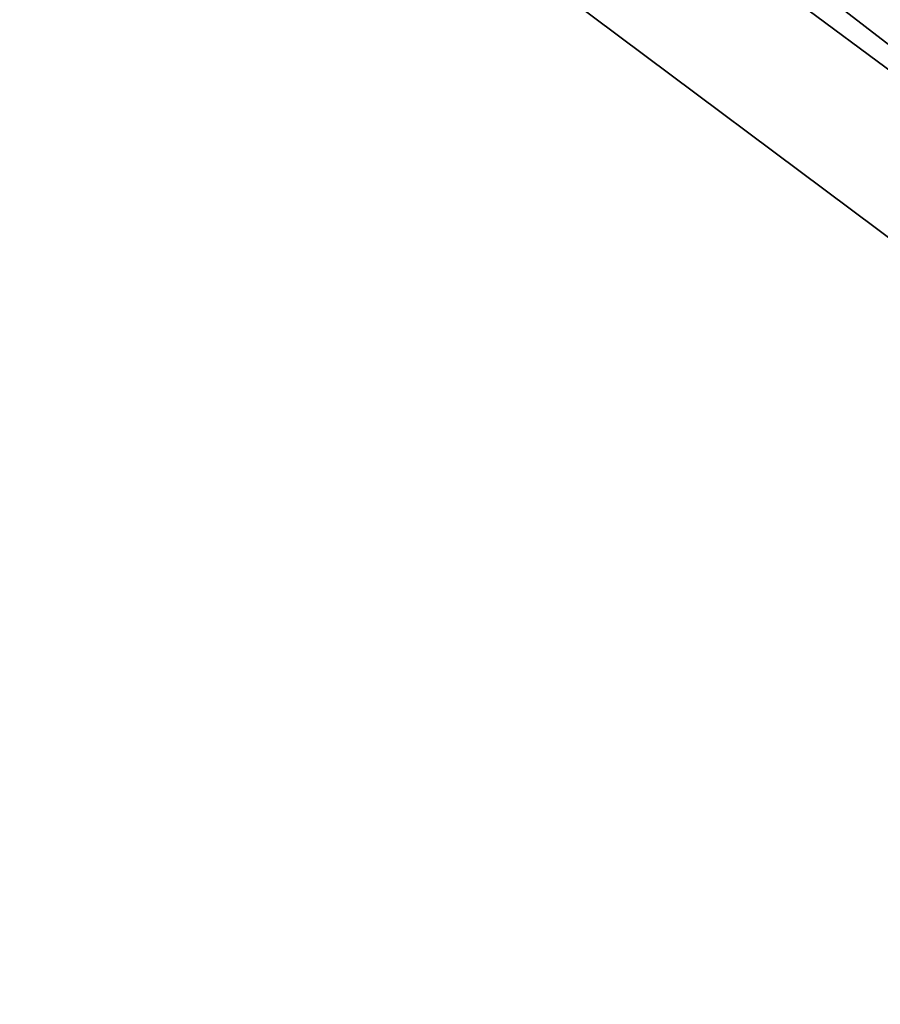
# Model space of a CAD drawing. Header units: millimetres. Extents: x -4 to 636, y -4 to 636.
# Tile 18 of 256: x 134.89 to 135.365, y 52.491 to 53.034. Entities that reach past the tile are written whole.
import ezdxf

# ---------------------------------------------------------------- set-up
doc = ezdxf.new("R2010")
doc.units = ezdxf.units.MM
doc.header["$LTSCALE"] = 25.4
doc.layers.get('0').update_dxf_attribs({"true_color": 0xff5454})

# ---------------------------------------------------------------- blocks, each defined once
blk = doc.blocks.new('AGNES-ROUND-LED-8210-8206-8188-8185.STL')
at = {"color": 7, "true_color": 0xffffff}
mesh = blk.add_polyface(dxfattribs=at)
corners = [(107.646, 75.56334, -35.26472), (135.96677, 52.75986, -35.11248), (107.14479, 74.98492, -35.11248), (136.39876, 53.39164, -35.26472)]
mesh.append_faces([[corners[k] for k in face] for face in [(0, 1, 2), (1, 0, 3)]], dxfattribs={"vtx0": -1, "color": 7})
mesh = blk.add_polyface(dxfattribs=at)
corners = [(135.99965, 52.80796, -33.97183), (107.39539, 75.27414, -34.18861), (107.18295, 75.02895, -33.97183), (136.18277, 53.07576, -34.18861)]
mesh.append_faces([[corners[k] for k in face] for face in [(0, 1, 2), (1, 0, 3)]], dxfattribs={"vtx0": -1, "color": 7})
mesh = blk.add_polyface(dxfattribs=at)
corners = [(107.04099, 74.86514, -33.64741), (135.99965, 52.80796, -33.97183), (107.18295, 75.02895, -33.97183), (135.87729, 52.62902, -33.64741)]
mesh.append_faces([[corners[k] for k in face] for face in [(0, 1, 2), (1, 0, 3)]], dxfattribs={"vtx0": -1, "color": 7})
mesh = blk.add_polyface(dxfattribs=at)
corners = [(135.87729, 52.62902, -33.64741), (107.04099, 74.86514, -33.64741), (114.14164, 68.79273, -33.26472)]
mesh.append_faces([[corners[k] for k in face] for face in [(0, 1, 2)]], dxfattribs={"color": 7})
mesh = blk.add_polyface(dxfattribs=at)
corners = [(113.50919, 68.01812, -33.26472), (106.43597, 74.16691, -34.03009), (135.35582, 51.86638, -34.03009)]
mesh.append_faces([[corners[k] for k in face] for face in [(0, 1, 2)]], dxfattribs={"color": 7})
mesh = blk.add_polyface(dxfattribs=at)
corners = [(135.83432, 52.56617, -33.26472), (135.87729, 52.62902, -33.64741), (114.14164, 68.79273, -33.26472)]
mesh.append_faces([[corners[k] for k in face] for face in [(0, 1, 2)]], dxfattribs={"color": 7})
mesh = blk.add_polyface(dxfattribs=at)
corners = [(114.14164, 68.79273, -10.26473), (135.83432, 52.56617, -33.26472), (114.14164, 68.79273, -33.26472)]
mesh.append_faces([[corners[k] for k in face] for face in [(0, 1, 2)]], dxfattribs={"color": 7})
mesh = blk.add_polyface(dxfattribs=at)
corners = [(113.50919, 68.01812, -33.26472), (135.35582, 51.86638, -34.03009), (135.26988, 51.74071, -33.26472)]
mesh.append_faces([[corners[k] for k in face] for face in [(0, 1, 2)]], dxfattribs={"color": 7})
mesh = blk.add_polyface(dxfattribs=at)
corners = [(183.51122, 36.9057, 1.83585), (134.95804, 53.76405, -10.80038), (179.34932, 28.1347, -10.80038), (140.47299, 61.75384, 1.83585)]
mesh.append_faces([[corners[k] for k in face] for face in [(0, 1, 2), (1, 0, 3)]], dxfattribs={"vtx0": -1, "color": 7})

msp = doc.modelspace()

# ---------------------------------------------------------------- block references
at = {"color": 0}
msp.add_blockref('AGNES-ROUND-LED-8210-8206-8188-8185.STL', (0, 0), dxfattribs=at)

doc.saveas('drawing.dxf')
